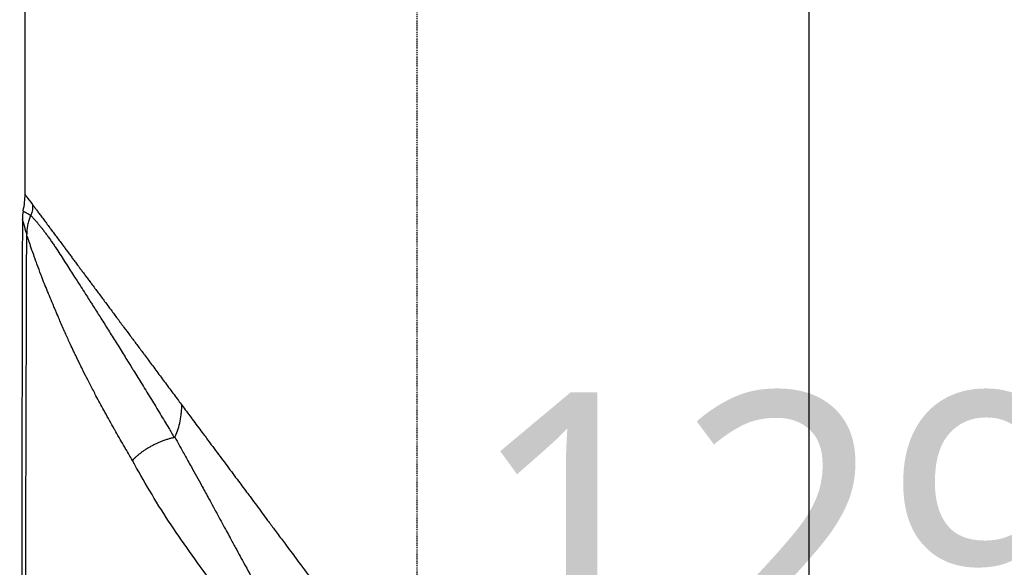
# Model space of a CAD drawing. Header units: millimetres. Extents: x 0 to 7374, y 0 to 4200.
# Tile 178 of 256: x 720 to 843, y 2635 to 2704. Entities that reach past the tile are written whole.
import ezdxf

# ---------------------------------------------------------------- set-up
doc = ezdxf.new("R2010")
doc.units = ezdxf.units.MM
doc.header["$LTSCALE"] = 0.2
doc.linetypes.add('CENTER2', pattern=[1.125, 0.75, -0.125, 0.125, -0.125])
doc.layers.add('02_Center Line', color=1, linetype='CENTER2')
doc.styles.add('Rainbow-4.0 Style', font='malgunsl.ttf')
doc.dimstyles.new('Rainbow-4.0 Style', dxfattribs={"dimtxt": 3.5, "dimasz": 2.5, "dimexe": 1, "dimexo": 1, "dimgap": 1, "dimtad": 1, "dimdsep": 46, "dimtxsty": 'Rainbow-4.0 Style', "dimcen": 0, "dimclrd": 251, "dimclre": 251, "dimclrt": 7, "dimazin": 3, "dimtp": 0.1, "dimtm": 0.1, "dimtfac": 0.61, "dimtmove": 0, "dimatfit": 3, "dimfxl": 1, "dimlwd": -1, "dimlwe": -1, "dimarcsym": 1})

# ---------------------------------------------------------------- blocks, each defined once
blk = doc.blocks.new('A$Ccc13c451')
for p, q in [((-245.2, 1774.34), (-245.2, 1941.5)), ((-147.2, 1642.7), (-147.2, 1941.5))]:
    blk.add_line(p, q)
blk.add_arc((-240.34, 1771.26), 5.2, 168.4717, 179.8282)
for centre, major_axis, ratio, start_param, end_param in [((-244.51, 1771.75), (-0.0256, -0.0594), 0.185228, 1.452103, 1.583262), ((-245.03, 1769.49), (0.013, -0.303), 0.08982, 1.085221, 1.198924)]:
    blk.add_ellipse(centre, major_axis=major_axis, ratio=ratio, start_param=start_param, end_param=end_param)
for points, knots in [([(-245.44, 1772.3), (-245.28, 1773.08), (-245.2, 1773.76), (-245.2, 1774.34), (-245.2, 1774.34), (-245.2, 1774.34)], [0, 0, 0, 0, 0.999888, 0.999888, 1, 1, 1, 1]), ([(-244.29, 1773.12), (-244.25, 1773.06), (-244.2, 1772.99), (-244.14, 1772.92), (-244.06, 1772.81), (-243.98, 1772.69), (-243.88, 1772.57), (-243.79, 1772.45), (-243.69, 1772.32), (-243.59, 1772.18), (-243.49, 1772.04), (-243.38, 1771.9), (-243.27, 1771.75), (-243.16, 1771.59), (-243.04, 1771.44), (-242.91, 1771.27), (-242.79, 1771.11), (-242.66, 1770.93), (-242.53, 1770.75), (-242.4, 1770.58), (-242.26, 1770.39), (-242.12, 1770.2), (-242.07, 1770.14), (-242.03, 1770.08), (-241.98, 1770.01), (-241.86, 1769.85), (-241.74, 1769.69), (-241.61, 1769.52), (-241.49, 1769.36), (-241.36, 1769.19), (-241.23, 1769.01), (-241.1, 1768.84), (-240.97, 1768.66), (-240.83, 1768.48), (-240.7, 1768.29), (-240.56, 1768.11), (-240.41, 1767.91), (-240.31, 1767.77), (-240.2, 1767.63), (-240.1, 1767.49), (-239.99, 1767.35), (-239.89, 1767.2), (-239.78, 1767.06), (-239.67, 1766.92), (-239.57, 1766.77), (-239.46, 1766.63), (-239.35, 1766.49), (-239.25, 1766.34), (-239.14, 1766.2), (-239.03, 1766.05), (-238.92, 1765.91), (-238.82, 1765.77), (-238.76, 1765.69), (-238.7, 1765.6), (-238.64, 1765.52), (-238.63, 1765.51), (-238.62, 1765.5), (-238.61, 1765.49)], [0, 0, 0, 0, 0.0476901, 0.0476901, 0.0476901, 0.1229449, 0.1229449, 0.1229449, 0.1988149, 0.1988149, 0.1988149, 0.2751203, 0.2751203, 0.2751203, 0.3516098, 0.3516098, 0.3516098, 0.4279, 0.4279, 0.4279, 0.5034482, 0.5034482, 0.5034482, 0.5281863, 0.5281863, 0.5281863, 0.5900408, 0.5900408, 0.5900408, 0.6504988, 0.6504988, 0.6504988, 0.71069, 0.71069, 0.71069, 0.7708812, 0.7708812, 0.7708812, 0.8136389, 0.8136389, 0.8136389, 0.8554837, 0.8554837, 0.8554837, 0.8960957, 0.8960957, 0.8960957, 0.9360623, 0.9360623, 0.9360623, 0.9751183, 0.9751183, 0.9751183, 0.9969708, 0.9969708, 0.9969708, 1, 1, 1, 1]), ([(-245.54, 1771.28), (-245.58, 1759.71), (-245.59, 1748.16), (-245.61, 1732.28), (-245.62, 1728.78), (-245.68, 1689.33), (-245.83, 1639.36), (-245.88, 1621.8)], [0.000001, 0.000001, 0.000001, 0.000001, 3.470524, 3.470524, 4.739599, 4.739599, 16.516677, 16.516677, 16.516677, 16.516677]), ([(-245, 1769.38), (-245.03, 1769.49), (-245.06, 1769.6), (-245.09, 1769.71), (-245.12, 1769.83), (-245.15, 1769.94), (-245.18, 1770.04), (-245.19, 1770.07), (-245.2, 1770.11), (-245.2, 1770.14), (-245.24, 1770.27), (-245.27, 1770.4), (-245.31, 1770.51), (-245.32, 1770.54), (-245.33, 1770.58), (-245.33, 1770.61), (-245.35, 1770.66), (-245.36, 1770.7), (-245.37, 1770.74), (-245.37, 1770.75), (-245.37, 1770.75), (-245.37, 1770.75), (-245.41, 1770.88), (-245.44, 1770.99), (-245.47, 1771.07), (-245.47, 1771.09), (-245.48, 1771.11), (-245.49, 1771.13), (-245.51, 1771.19), (-245.52, 1771.23), (-245.53, 1771.25), (-245.54, 1771.27), (-245.54, 1771.28), (-245.54, 1771.28)], [0.000001, 0.000001, 0.000001, 0.000001, 0.1019215, 0.1019215, 0.1019215, 0.2095687, 0.2095687, 0.2095687, 0.2445124, 0.2445124, 0.2445124, 0.3889562, 0.3889562, 0.3889562, 0.4339937, 0.4339937, 0.4339937, 0.4967295, 0.4967295, 0.4967295, 0.5, 0.5, 0.5, 0.6949172, 0.6949172, 0.6949172, 0.7480707, 0.7480707, 0.7480707, 0.908436, 0.908436, 0.908436, 1, 1, 1, 1]), ([(-245.44, 1772.3), (-245.44, 1772.29), (-245.43, 1772.28), (-245.42, 1772.27), (-245.41, 1772.26), (-245.39, 1772.25), (-245.37, 1772.23), (-245.35, 1772.22), (-245.33, 1772.21), (-245.31, 1772.2), (-245.3, 1772.2), (-245.3, 1772.19), (-245.3, 1772.19), (-245.27, 1772.18), (-245.24, 1772.16), (-245.21, 1772.14), (-245.19, 1772.14), (-245.17, 1772.13), (-245.16, 1772.12), (-245.12, 1772.1), (-245.08, 1772.08), (-245.04, 1772.06), (-245, 1772.04), (-244.95, 1772.01), (-244.91, 1771.99), (-244.88, 1771.97), (-244.84, 1771.95), (-244.81, 1771.93), (-244.78, 1771.91), (-244.75, 1771.9), (-244.72, 1771.88), (-244.69, 1771.86), (-244.66, 1771.84), (-244.63, 1771.82), (-244.6, 1771.8), (-244.57, 1771.78), (-244.53, 1771.76), (-244.52, 1771.75), (-244.51, 1771.74), (-244.51, 1771.74)], [0, 0, 0, 0, 0.126254, 0.126254, 0.126254, 0.254036, 0.254036, 0.254036, 0.366579, 0.366579, 0.366579, 0.378903, 0.378903, 0.378903, 0.496414, 0.496414, 0.496414, 0.54896, 0.54896, 0.54896, 0.656805, 0.656805, 0.656805, 0.757266, 0.757266, 0.757266, 0.824877, 0.824877, 0.824877, 0.880216, 0.880216, 0.880216, 0.933384, 0.933384, 0.933384, 0.984071, 0.984071, 0.984071, 1, 1, 1, 1]), ([(-244.51, 1771.74), (-244.54, 1771.65), (-244.58, 1771.57), (-244.61, 1771.49), (-244.64, 1771.4), (-244.68, 1771.31), (-244.7, 1771.23), (-244.74, 1771.14), (-244.76, 1771.05), (-244.79, 1770.96), (-244.82, 1770.87), (-244.84, 1770.77), (-244.86, 1770.68), (-244.88, 1770.58), (-244.9, 1770.49), (-244.92, 1770.39), (-244.94, 1770.3), (-244.95, 1770.2), (-244.96, 1770.1), (-244.98, 1770), (-244.98, 1769.9), (-244.99, 1769.81), (-245, 1769.71), (-245, 1769.62), (-245, 1769.52), (-245, 1769.48), (-245, 1769.43), (-245, 1769.38)], [0, 0, 0, 0, 0.1110175, 0.1110175, 0.1110175, 0.2248274, 0.2248274, 0.2248274, 0.3407667, 0.3407667, 0.3407667, 0.4591444, 0.4591444, 0.4591444, 0.5800602, 0.5800602, 0.5800602, 0.7033814, 0.7033814, 0.7033814, 0.8257018, 0.8257018, 0.8257018, 0.9418857, 0.9418857, 0.9418857, 0.9999991, 0.9999991, 0.9999991, 0.9999991]), ([(-244.5, 1771.75), (-244.49, 1771.73), (-244.47, 1771.72), (-244.44, 1771.69), (-244.43, 1771.67), (-244.4, 1771.64), (-244.38, 1771.62), (-244.34, 1771.58), (-244.32, 1771.56), (-244.28, 1771.52), (-244.26, 1771.49), (-244.2, 1771.43), (-244.17, 1771.4), (-244.11, 1771.34), (-244.09, 1771.31), (-244, 1771.21), (-243.93, 1771.14), (-243.79, 1770.97), (-243.71, 1770.87), (-243.54, 1770.67), (-243.45, 1770.56), (-243.26, 1770.33), (-243.17, 1770.22), (-243.06, 1770.08), (-243.05, 1770.06), (-242.95, 1769.94), (-242.87, 1769.82), (-242.68, 1769.58), (-242.59, 1769.45), (-242.39, 1769.18), (-242.29, 1769.04), (-242.09, 1768.76), (-241.99, 1768.61), (-241.79, 1768.32), (-241.69, 1768.17), (-241.49, 1767.88), (-241.39, 1767.73), (-241.29, 1767.57), (-241.28, 1767.56), (-241.22, 1767.47), (-241.17, 1767.39), (-240.93, 1767.03), (-240.75, 1766.75), (-240.39, 1766.19), (-240.22, 1765.92), (-239.87, 1765.37), (-239.7, 1765.1), (-239.36, 1764.57), (-239.19, 1764.3), (-239, 1764.02), (-238.99, 1764), (-238.73, 1763.6), (-238.48, 1763.21), (-238.03, 1762.51), (-237.84, 1762.2), (-237.49, 1761.67), (-237.35, 1761.43), (-237.1, 1761.05), (-237.01, 1760.91), (-236.81, 1760.6), (-236.71, 1760.44), (-236.32, 1759.81), (-236.02, 1759.35), (-235.41, 1758.38), (-235.1, 1757.88), (-234.47, 1756.88), (-234.15, 1756.37), (-233.49, 1755.32), (-233.16, 1754.79), (-232.51, 1753.74), (-232.2, 1753.24), (-231.8, 1752.59), (-231.72, 1752.46), (-231.27, 1751.75), (-230.91, 1751.16), (-230.17, 1749.96), (-229.79, 1749.35), (-229.05, 1748.14), (-228.68, 1747.53), (-227.96, 1746.33), (-227.6, 1745.74), (-227.01, 1744.75), (-226.78, 1744.36), (-226.54, 1743.97)], [0, 0, 0, 0, 0.0043505, 0.0043505, 0.0089585, 0.0089585, 0.0141574, 0.0141574, 0.01996, 0.01996, 0.0271967, 0.0271967, 0.0358977, 0.0358977, 0.0437012, 0.0437012, 0.0609074, 0.0609074, 0.0816802, 0.0816802, 0.1033401, 0.1033401, 0.125, 0.125, 0.1277854, 0.1277854, 0.1476063, 0.1476063, 0.1680952, 0.1680952, 0.1889997, 0.1889997, 0.2096035, 0.2096035, 0.2298017, 0.2298017, 0.2488732, 0.2488732, 0.25, 0.25, 0.2605474, 0.2605474, 0.2953317, 0.2953317, 0.3281107, 0.3281107, 0.3588426, 0.3588426, 0.3878823, 0.3878823, 0.3895745, 0.3895745, 0.4307998, 0.4307998, 0.4619773, 0.4619773, 0.4854921, 0.4854921, 0.5, 0.5, 0.515941, 0.515941, 0.5614269, 0.5614269, 0.6085702, 0.6085702, 0.6557313, 0.6557313, 0.7044956, 0.7044956, 0.75, 0.75, 0.7617453, 0.7617453, 0.8138094, 0.8138094, 0.8662999, 0.8662999, 0.9179649, 0.9179649, 0.9675391, 0.9675391, 0.9999998, 0.9999998, 0.9999998, 0.9999998]), ([(-245.42, 1621), (-245.39, 1633.35), (-245.35, 1645.72), (-245.31, 1659.24), (-245.31, 1660.41), (-245.3, 1663.08), (-245.3, 1664.58), (-245.27, 1674.78), (-245.25, 1683.48), (-245.22, 1693.83), (-245.21, 1695.46), (-245.2, 1697.86), (-245.2, 1698.62), (-245.18, 1705.33), (-245.17, 1711.29), (-245.14, 1721.73), (-245.12, 1726.2), (-245.11, 1731.8), (-245.11, 1732.93), (-245.1, 1735.27), (-245.1, 1736.47), (-245.06, 1748.24), (-245.03, 1758.79), (-245, 1769.35)], [0.002888, 0.002888, 0.002888, 0.002888, 0.25, 0.25, 0.2734375, 0.2734375, 0.3034064, 0.3034064, 0.4775548, 0.4775548, 0.5102076, 0.5102076, 0.5253878, 0.5253878, 0.6440409, 0.6440409, 0.7330307, 0.7330307, 0.7554785, 0.7554785, 0.7795178, 0.7795178, 0.9897013, 0.9897013, 0.9897013, 0.9897013]), ([(-231.78, 1741.11), (-232.06, 1741.58), (-232.33, 1742.05), (-232.6, 1742.51), (-232.7, 1742.68), (-232.79, 1742.84), (-232.89, 1743.01), (-233.27, 1743.66), (-233.64, 1744.3), (-234, 1744.94), (-234.01, 1744.97), (-234.03, 1745), (-234.05, 1745.03), (-234.45, 1745.74), (-234.84, 1746.44), (-235.22, 1747.14), (-235.27, 1747.22), (-235.31, 1747.3), (-235.36, 1747.38), (-235.69, 1747.99), (-236.02, 1748.6), (-236.34, 1749.2), (-236.45, 1749.41), (-236.56, 1749.62), (-236.67, 1749.83), (-236.91, 1750.28), (-237.14, 1750.72), (-237.36, 1751.17), (-237.56, 1751.55), (-237.75, 1751.92), (-237.94, 1752.3), (-238.06, 1752.56), (-238.19, 1752.81), (-238.32, 1753.07), (-238.51, 1753.46), (-238.69, 1753.84), (-238.88, 1754.22), (-238.97, 1754.41), (-239.05, 1754.59), (-239.14, 1754.77), (-239.27, 1755.05), (-239.4, 1755.33), (-239.53, 1755.61), (-239.74, 1756.06), (-239.94, 1756.5), (-240.13, 1756.93), (-240.17, 1757.01), (-240.2, 1757.09), (-240.24, 1757.16), (-240.25, 1757.19), (-240.26, 1757.21), (-240.27, 1757.24), (-240.49, 1757.74), (-240.71, 1758.24), (-240.92, 1758.73), (-241.06, 1759.05), (-241.19, 1759.37), (-241.33, 1759.69), (-241.38, 1759.81), (-241.43, 1759.94), (-241.48, 1760.06), (-241.56, 1760.24), (-241.63, 1760.42), (-241.71, 1760.59), (-241.75, 1760.7), (-241.8, 1760.81), (-241.84, 1760.92), (-241.99, 1761.26), (-242.12, 1761.6), (-242.26, 1761.92), (-242.27, 1761.95), (-242.28, 1761.97), (-242.29, 1762), (-242.42, 1762.32), (-242.55, 1762.63), (-242.68, 1762.94), (-242.82, 1763.28), (-242.95, 1763.61), (-243.07, 1763.94), (-243.1, 1764.01), (-243.13, 1764.07), (-243.15, 1764.14), (-243.18, 1764.22), (-243.21, 1764.29), (-243.24, 1764.36), (-243.39, 1764.77), (-243.54, 1765.16), (-243.68, 1765.55), (-243.75, 1765.75), (-243.83, 1765.96), (-243.9, 1766.16), (-243.95, 1766.3), (-244, 1766.45), (-244.05, 1766.59), (-244.15, 1766.87), (-244.25, 1767.14), (-244.34, 1767.41), (-244.4, 1767.58), (-244.46, 1767.75), (-244.51, 1767.91), (-244.56, 1768.05), (-244.61, 1768.2), (-244.66, 1768.33), (-244.7, 1768.45), (-244.74, 1768.57), (-244.78, 1768.68), (-244.84, 1768.88), (-244.91, 1769.07), (-244.97, 1769.25), (-244.98, 1769.28), (-244.99, 1769.32), (-245, 1769.35)], [0.0000001, 0.0000001, 0.0000001, 0.0000001, 0.0421693, 0.0421693, 0.0421693, 0.0572861, 0.0572861, 0.0572861, 0.1164801, 0.1164801, 0.1164801, 0.1190392, 0.1190392, 0.1190392, 0.1844989, 0.1844989, 0.1844989, 0.1921331, 0.1921331, 0.1921331, 0.2493216, 0.2493216, 0.2493216, 0.2692682, 0.2692682, 0.2692682, 0.3118047, 0.3118047, 0.3118047, 0.3480508, 0.3480508, 0.3480508, 0.3729642, 0.3729642, 0.3729642, 0.4105709, 0.4105709, 0.4105709, 0.4283531, 0.4283531, 0.4283531, 0.4561633, 0.4561633, 0.4561633, 0.5, 0.5, 0.5, 0.5075762, 0.5075762, 0.5075762, 0.5101977, 0.5101977, 0.5101977, 0.5604699, 0.5604699, 0.5604699, 0.5932675, 0.5932675, 0.5932675, 0.6061933, 0.6061933, 0.6061933, 0.625, 0.625, 0.625, 0.6366885, 0.6366885, 0.6366885, 0.6732375, 0.6732375, 0.6732375, 0.6759578, 0.6759578, 0.6759578, 0.7116187, 0.7116187, 0.7116187, 0.75, 0.75, 0.75, 0.7581669, 0.7581669, 0.7581669, 0.7667374, 0.7667374, 0.7667374, 0.8146851, 0.8146851, 0.8146851, 0.8403619, 0.8403619, 0.8403619, 0.8593013, 0.8593013, 0.8593013, 0.8967265, 0.8967265, 0.8967265, 0.9213336, 0.9213336, 0.9213336, 0.9429516, 0.9429516, 0.9429516, 0.9614383, 0.9614383, 0.9614383, 0.9937159, 0.9937159, 0.9937159, 1, 1, 1, 1]), ([(-238.61, 1765.49), (-238.52, 1765.37), (-238.43, 1765.25), (-238.34, 1765.12), (-238.24, 1765), (-238.15, 1764.87), (-238.05, 1764.74), (-237.96, 1764.61), (-237.86, 1764.48), (-237.75, 1764.34), (-237.65, 1764.2), (-237.55, 1764.06), (-237.44, 1763.92), (-237.33, 1763.77), (-237.22, 1763.62), (-237.1, 1763.47), (-237.01, 1763.34), (-236.91, 1763.21), (-236.81, 1763.08), (-236.66, 1762.88), (-236.51, 1762.67), (-236.36, 1762.47), (-236.23, 1762.29), (-236.1, 1762.12), (-235.96, 1761.94), (-235.7, 1761.58), (-235.43, 1761.22), (-235.16, 1760.85), (-234.93, 1760.55), (-234.7, 1760.24), (-234.46, 1759.92), (-234.2, 1759.57), (-233.94, 1759.21), (-233.67, 1758.85), (-233.6, 1758.76), (-233.52, 1758.66), (-233.45, 1758.56), (-233.38, 1758.46), (-233.3, 1758.36), (-233.23, 1758.26), (-233.15, 1758.16), (-233.08, 1758.06), (-233.01, 1757.96), (-232.95, 1757.89), (-232.89, 1757.81), (-232.84, 1757.74), (-232.58, 1757.39), (-232.32, 1757.04), (-232.05, 1756.68), (-231.78, 1756.32), (-231.51, 1755.96), (-231.24, 1755.59), (-230.97, 1755.23), (-230.69, 1754.86), (-230.41, 1754.48), (-230.37, 1754.43), (-230.33, 1754.37), (-230.29, 1754.32), (-229.95, 1753.86), (-229.61, 1753.4), (-229.25, 1752.92), (-228.91, 1752.46), (-228.56, 1751.99), (-228.2, 1751.5), (-227.85, 1751.03), (-227.49, 1750.55), (-227.12, 1750.06), (-226.76, 1749.57), (-226.4, 1749.09), (-226.03, 1748.59), (-225.89, 1748.4), (-225.74, 1748.21), (-225.6, 1748.01)], [0, 0, 0, 0, 0.028054, 0.028054, 0.028054, 0.0565016, 0.0565016, 0.0565016, 0.0860606, 0.0860606, 0.0860606, 0.1161491, 0.1161491, 0.1161491, 0.1478823, 0.1478823, 0.1478823, 0.1747375, 0.1747375, 0.1747375, 0.2155908, 0.2155908, 0.2155908, 0.25, 0.25, 0.25, 0.3184867, 0.3184867, 0.3184867, 0.375, 0.375, 0.375, 0.4375, 0.4375, 0.4375, 0.4538601, 0.4538601, 0.4538601, 0.4702543, 0.4702543, 0.4702543, 0.4870708, 0.4870708, 0.4870708, 0.5, 0.5, 0.5, 0.5617352, 0.5617352, 0.5617352, 0.622786, 0.622786, 0.622786, 0.6829221, 0.6829221, 0.6829221, 0.6916552, 0.6916552, 0.6916552, 0.7643436, 0.7643436, 0.7643436, 0.8353099, 0.8353099, 0.8353099, 0.9052773, 0.9052773, 0.9052773, 0.9737666, 0.9737666, 0.9737666, 1, 1, 1, 1]), ([(-226.49, 1744.01), (-226.22, 1744.5), (-226.02, 1745.08), (-225.87, 1745.75), (-225.79, 1746.08), (-225.73, 1746.44), (-225.69, 1746.81), (-225.67, 1747), (-225.65, 1747.2), (-225.63, 1747.4), (-225.63, 1747.5), (-225.62, 1747.6), (-225.62, 1747.7), (-225.61, 1747.75), (-225.61, 1747.8), (-225.61, 1747.86), (-225.61, 1747.88), (-225.61, 1747.91), (-225.6, 1747.93), (-225.6, 1747.95), (-225.6, 1747.96), (-225.6, 1747.97), (-225.6, 1747.98), (-225.6, 1747.99), (-225.6, 1747.99), (-225.6, 1748), (-225.6, 1748), (-225.6, 1748), (-225.6, 1748.01), (-225.6, 1748.01), (-225.6, 1748.01), (-225.6, 1748.01), (-225.6, 1748.01), (-225.6, 1748.01), (-225.6, 1748.01), (-225.6, 1748.01), (-225.6, 1748.01), (-225.6, 1748.01), (-225.6, 1748.01), (-225.6, 1748.01), (-225.6, 1748.01), (-225.6, 1748.01), (-225.6, 1748.01), (-225.6, 1748.01), (-225.6, 1748.01), (-225.6, 1748.01), (-225.6, 1748.01), (-225.6, 1748.01), (-225.6, 1748.01), (-225.6, 1748.01), (-225.6, 1748.01), (-225.6, 1748.01), (-225.6, 1748.01), (-225.6, 1748.01), (-225.6, 1748.01)], [0.4417289, 0.4417289, 0.4417289, 0.4417289, 0.720859, 0.720859, 0.720859, 0.8604241, 0.8604241, 0.8604241, 0.9302066, 0.9302066, 0.9302066, 0.9650979, 0.9650979, 0.9650979, 0.9825435, 0.9825435, 0.9825435, 0.9912663, 0.9912663, 0.9912663, 0.9956277, 0.9956277, 0.9956277, 0.9978084, 0.9978084, 0.9978084, 0.9988988, 0.9988988, 0.9988988, 0.999444, 0.999444, 0.999444, 0.9997165, 0.9997165, 0.9997165, 0.9998528, 0.9998528, 0.9998528, 0.999921, 0.999921, 0.999921, 0.9999551, 0.9999551, 0.9999551, 0.9999721, 0.9999721, 0.9999721, 0.9999806, 0.9999806, 0.9999806, 0.9999849, 0.9999849, 0.9999849, 0.9999891, 0.9999891, 0.9999891, 0.9999891]), ([(-225.6, 1748.01), (-225.22, 1747.51), (-224.84, 1746.99), (-224.45, 1746.47), (-224.4, 1746.4), (-224.35, 1746.33), (-224.3, 1746.27), (-223.89, 1745.72), (-223.48, 1745.16), (-223.06, 1744.6), (-222.74, 1744.18), (-222.43, 1743.75), (-222.1, 1743.31)], [0, 0, 0, 0, 0.3421118, 0.3421118, 0.3421118, 0.3851654, 0.3851654, 0.3851654, 0.7379004, 0.7379004, 0.7379004, 1, 1, 1, 1]), ([(-226.54, 1743.97), (-226.67, 1743.94), (-226.79, 1743.91), (-226.92, 1743.88), (-227.05, 1743.85), (-227.18, 1743.81), (-227.31, 1743.77), (-227.45, 1743.73), (-227.59, 1743.68), (-227.74, 1743.63), (-227.89, 1743.58), (-228.05, 1743.52), (-228.2, 1743.46), (-228.4, 1743.37), (-228.6, 1743.29), (-228.8, 1743.19), (-229, 1743.1), (-229.19, 1743), (-229.39, 1742.9), (-229.4, 1742.89), (-229.41, 1742.89), (-229.42, 1742.88), (-229.55, 1742.81), (-229.67, 1742.74), (-229.79, 1742.67), (-229.91, 1742.6), (-230.02, 1742.53), (-230.14, 1742.46), (-230.25, 1742.38), (-230.36, 1742.31), (-230.47, 1742.23), (-230.58, 1742.16), (-230.68, 1742.08), (-230.79, 1742), (-230.89, 1741.93), (-230.98, 1741.85), (-231.08, 1741.77), (-231.17, 1741.69), (-231.26, 1741.62), (-231.35, 1741.54), (-231.44, 1741.46), (-231.52, 1741.38), (-231.6, 1741.3), (-231.66, 1741.24), (-231.72, 1741.18), (-231.78, 1741.11)], [0.0000041, 0.0000041, 0.0000041, 0.0000041, 0.0656593, 0.0656593, 0.0656593, 0.134245, 0.134245, 0.134245, 0.2069305, 0.2069305, 0.2069305, 0.2867646, 0.2867646, 0.2867646, 0.3903345, 0.3903345, 0.3903345, 0.4933927, 0.4933927, 0.4933927, 0.5, 0.5, 0.5, 0.5661713, 0.5661713, 0.5661713, 0.6317898, 0.6317898, 0.6317898, 0.6968151, 0.6968151, 0.6968151, 0.7612349, 0.7612349, 0.7612349, 0.8247718, 0.8247718, 0.8247718, 0.8878341, 0.8878341, 0.8878341, 0.9502377, 0.9502377, 0.9502377, 0.9999974, 0.9999974, 0.9999974, 0.9999974]), ([(-226.54, 1743.97), (-226.53, 1743.97), (-226.52, 1743.97), (-226.52, 1743.98), (-226.51, 1743.98), (-226.5, 1743.99), (-226.49, 1744), (-226.49, 1744), (-226.49, 1744.01), (-226.49, 1744.01)], [0, 0, 0, 0, 0.3666384, 0.3666384, 0.3666384, 0.8264862, 0.8264862, 0.8264862, 1, 1, 1, 1]), ([(-226.49, 1744.01), (-226.3, 1743.67), (-226.12, 1743.34), (-225.93, 1743), (-225.83, 1742.82), (-225.72, 1742.63), (-225.62, 1742.45), (-225.36, 1741.98), (-225.1, 1741.52), (-224.84, 1741.05), (-224.7, 1740.79), (-224.56, 1740.54), (-224.42, 1740.29), (-223.99, 1739.51), (-223.56, 1738.73), (-223.13, 1737.95), (-223.11, 1737.91), (-223.08, 1737.87), (-223.06, 1737.83), (-222.78, 1737.32), (-222.5, 1736.81), (-222.22, 1736.29), (-221.85, 1735.62), (-221.48, 1734.94), (-221.11, 1734.26), (-220.75, 1733.59), (-220.39, 1732.93), (-220.02, 1732.25), (-219.87, 1731.97), (-219.72, 1731.69), (-219.56, 1731.41), (-219.34, 1730.99), (-219.12, 1730.58), (-218.89, 1730.17), (-218.51, 1729.47), (-218.13, 1728.77), (-217.75, 1728.07), (-217.73, 1728.04), (-217.71, 1728.01), (-217.69, 1727.97), (-217.19, 1727.05), (-216.67, 1726.11), (-216.16, 1725.18), (-216.08, 1725.04), (-216, 1724.9), (-215.92, 1724.76), (-215.49, 1723.97), (-215.04, 1723.18), (-214.6, 1722.39), (-214.41, 1722.05), (-214.22, 1721.72), (-214.04, 1721.39), (-213.71, 1720.82), (-213.39, 1720.26), (-213.07, 1719.69), (-213.06, 1719.69), (-213.06, 1719.68), (-213.06, 1719.68), (-212.74, 1719.12), (-212.42, 1718.57), (-212.1, 1718.02), (-211.86, 1717.61), (-211.62, 1717.2), (-211.39, 1716.79), (-210.97, 1716.07), (-210.55, 1715.35), (-210.14, 1714.63), (-210.03, 1714.44), (-209.92, 1714.25), (-209.81, 1714.07), (-209.31, 1713.22), (-208.82, 1712.37), (-208.33, 1711.52), (-208.29, 1711.46), (-208.26, 1711.4), (-208.22, 1711.34)], [0, 0, 0, 0, 0.0323622, 0.0323622, 0.0323622, 0.0499627, 0.0499627, 0.0499627, 0.0946301, 0.0946301, 0.0946301, 0.1186906, 0.1186906, 0.1186906, 0.1923905, 0.1923905, 0.1923905, 0.196138, 0.196138, 0.196138, 0.2442071, 0.2442071, 0.2442071, 0.3073853, 0.3073853, 0.3073853, 0.3692159, 0.3692159, 0.3692159, 0.395249, 0.395249, 0.395249, 0.4330677, 0.4330677, 0.4330677, 0.4969196, 0.4969196, 0.4969196, 0.5, 0.5, 0.5, 0.5843563, 0.5843563, 0.5843563, 0.5972229, 0.5972229, 0.5972229, 0.6684797, 0.6684797, 0.6684797, 0.6985023, 0.6985023, 0.6985023, 0.7495097, 0.7495097, 0.7495097, 0.75, 0.75, 0.75, 0.7998935, 0.7998935, 0.7998935, 0.8367562, 0.8367562, 0.8367562, 0.9014079, 0.9014079, 0.9014079, 0.9183781, 0.9183781, 0.9183781, 0.9946164, 0.9946164, 0.9946164, 1, 1, 1, 1]), ([(-222.1, 1743.31), (-221.63, 1742.67), (-221.14, 1742.02), (-220.64, 1741.35), (-220.18, 1740.74), (-219.72, 1740.11), (-219.24, 1739.47), (-219, 1739.15), (-218.76, 1738.83), (-218.52, 1738.51), (-218.14, 1737.99), (-217.76, 1737.47), (-217.36, 1736.95), (-217.24, 1736.78), (-217.12, 1736.62), (-216.99, 1736.45)], [0.000002, 0.000002, 0.000002, 0.000002, 0.2991209, 0.2991209, 0.2991209, 0.5757873, 0.5757873, 0.5757873, 0.713729, 0.713729, 0.713729, 0.9318946, 0.9318946, 0.9318946, 1, 1, 1, 1]), ([(-211.39, 1709.72), (-213.03, 1712.53), (-214.71, 1715.31), (-218.23, 1720.73), (-220.1, 1723.36), (-223.76, 1728.49), (-225.6, 1730.99), (-228.91, 1736.03), (-230.4, 1738.57), (-231.78, 1741.11)], [0, 0, 0, 0, 0.25, 0.25, 0.5, 0.5, 0.75, 0.75, 1, 1, 1, 1]), ([(-216.99, 1736.45), (-216.52, 1735.82), (-216.04, 1735.17), (-215.55, 1734.51), (-215.33, 1734.21), (-215.1, 1733.91), (-214.88, 1733.61), (-214.61, 1733.25), (-214.33, 1732.87), (-214.05, 1732.5), (-213.72, 1732.05), (-213.38, 1731.6), (-213.04, 1731.14), (-212.87, 1730.91), (-212.69, 1730.67), (-212.52, 1730.44), (-212.29, 1730.13), (-212.05, 1729.81), (-211.82, 1729.5), (-211.61, 1729.22), (-211.4, 1728.94), (-211.19, 1728.65)], [0, 0, 0, 0, 0.2644103, 0.2644103, 0.2644103, 0.3827939, 0.3827939, 0.3827939, 0.5263749, 0.5263749, 0.5263749, 0.6978006, 0.6978006, 0.6978006, 0.7845295, 0.7845295, 0.7845295, 0.8986985, 0.8986985, 0.8986985, 1, 1, 1, 1])]:
    blk.add_open_spline(points, degree=3, knots=knots)
for points in [[(-245.2, 1774.34), (-245.2, 1774.34), (-244.9, 1773.94), (-244.29, 1773.12)], [(-244.29, 1773.12), (-244.23, 1772.67), (-244.3, 1772.21), (-244.5, 1771.75)], [(-211.19, 1728.65), (-210, 1727.06), (-208.74, 1725.36), (-207.41, 1723.57)]]:
    blk.add_open_spline(points, degree=3)
at = {"layer": '02_Center Line'}
blk.add_line((-196.2, 1672.11), (-196.2, 2084.25), dxfattribs=at)
blk = doc.blocks.new('*D170')
at = {"color": 251, "linetype": 'ByBlock', "transparency": 16777216}
for p, q in [((770.03, 2589.51), (770.03, 2620.98)), ((899.23, 2190.07), (899.23, 2620.98)), ((795.03, 2610.98), (874.23, 2610.98))]:
    blk.add_line(p, q, dxfattribs=at)
at = {"color": 251, "transparency": 16777216}
for points in [[(795.03, 2615.15), (795.03, 2606.82), (770.03, 2610.98)], [(874.23, 2615.15), (874.23, 2606.82), (899.23, 2610.98)]]:
    blk.add_solid(points, dxfattribs=at)
at = {"layer": 'Defpoints', "color": 0, "transparency": 16777216}
for p in [(899.23, 2610.98), (770.03, 2579.51), (899.23, 2180.07)]:
    blk.add_point(p, dxfattribs=at)
at = {"color": 7, "transparency": 16777216, "insert": (834.63, 2639.17), "char_height": 35, "attachment_point": 5, "style": 'Rainbow-4.0 Style'}
blk.add_mtext('129.2', dxfattribs=at)

msp = doc.modelspace()

# ---------------------------------------------------------------- block references
msp.add_blockref('A$Ccc13c451', (966.227, 907.397))

# ---------------------------------------------------------------- dimensions: what is measured, and where the dimension line sits
dim = msp.add_linear_dim(base=(899.227, 2610.983), p1=(770.027, 2579.506), p2=(899.227, 2180.066), dimstyle='Rainbow-4.0 Style', override={"dimscale": 10})
dim.commit()
dim.dimension.update_dxf_attribs({"geometry": '*D170', "text_midpoint": (834.627, 2639.173)})

doc.saveas('drawing.dxf')
